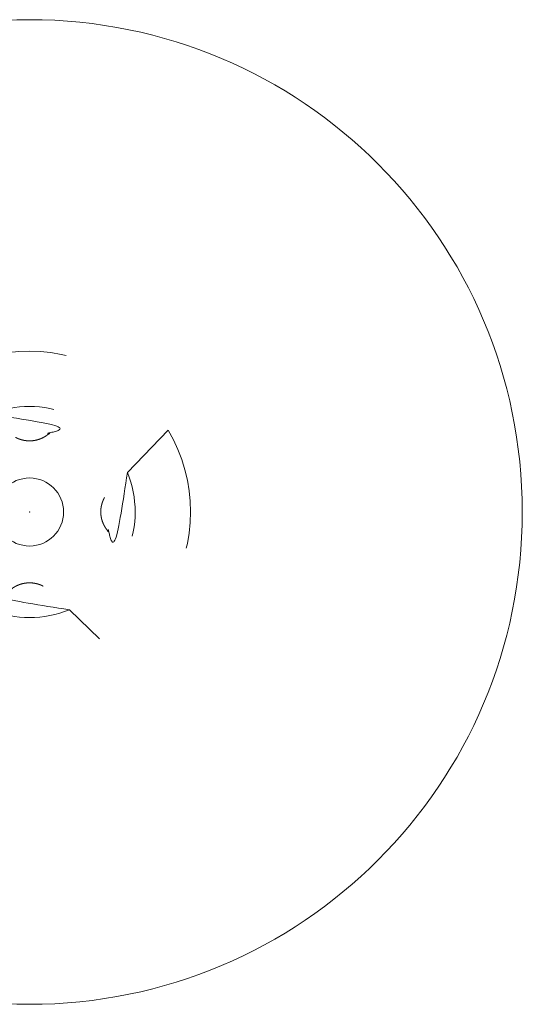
# Model space of a CAD drawing. Header units: metres. Extents: x -0.4 to 2.4, y -0.4 to 0.4.
# Tile 6 of 6: x 1.99 to 2.4, y -0.4 to 0.4. Entities that reach past the tile are written whole.
import ezdxf

# ---------------------------------------------------------------- set-up
doc = ezdxf.new("R2010")
doc.units = ezdxf.units.M
doc.header["$MEASUREMENT"] = 0
doc.linetypes.add('Dash Style-1', pattern=[0.10582, 0.0529, -0.05292])
doc.layers.add('72_VITRA_INSERT', color=7, linetype='Continuous')
for name, color, linetype, lineweight in [('72_VITRA_STANDARD_D2_TB_FOOT_UNDER', 8, 'Dash Style-1', 5), ('72_VITRA_STANDARD_D2_TB_TABLE_TOP', 7, 'Continuous', 5), ('D2SNAP', 1, 'Continuous', 5)]:
    doc.layers.add(name, color=color, linetype=linetype, lineweight=lineweight)

# ---------------------------------------------------------------- blocks, each defined once
blk = doc.blocks.new('72_VITRA_STANDARD_D2_SUPER_FOLD_TABLE_FOOT')
at = {"layer": '72_VITRA_STANDARD_D2_TB_FOOT_UNDER', "flags": 128}
for points in [[(-0.0661444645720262, 0.11191474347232), (-0.0320316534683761, 0.0790389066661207, -0.1949324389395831), (0.0320316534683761, 0.0790389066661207), (0.0661444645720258, 0.1119147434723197, 0.2734205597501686), (-0.0661444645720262, 0.11191474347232)], [(0.1119147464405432, 0.0661444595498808), (0.0790389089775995, 0.0320316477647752, -0.1943800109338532), (0.0791069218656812, -0.03186330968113), (0.1120021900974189, -0.0659962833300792, 0.2730649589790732), (0.1119147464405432, 0.0661444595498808)], [(-0.0275, -2.11e-14, -1), (0.0275, -2.11e-14, -1)], [(-0.0322060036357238, -0.0789680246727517), (-0.0662980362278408, -0.1118238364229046, 0.2741584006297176), (0.0662980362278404, -0.1118238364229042), (0.0322060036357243, -0.0789680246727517, -0.1960780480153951), (-0.0322060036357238, -0.0789680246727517)]]:
    blk.add_lwpolyline(points, format="xyb", close=True, dxfattribs=at)
at = {"layer": '72_VITRA_STANDARD_D2_TB_FOOT_UNDER'}
blk.add_circle((0, -2.11e-14), 0.0275, dxfattribs=at)
for points, weights in [([(-0.0320316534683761, 0.0790389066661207), (-0.0243457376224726, 0.0716316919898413), (-0.0166598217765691, 0.0642244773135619), (-0.0166513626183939, 0.0642163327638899), (-0.0166429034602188, 0.0642081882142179), (-0.0165076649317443, 0.0640781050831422), (-0.016096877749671, 0.0636950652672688), (-0.0155352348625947, 0.0632031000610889), (-0.0149604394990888, 0.0627304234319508), (-0.0143725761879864, 0.062276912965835), (-0.0137717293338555, 0.0618424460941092), (-0.0131819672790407, 0.0614431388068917), (-0.0125808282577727, 0.061060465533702), (-0.0119423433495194, 0.0606811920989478), (-0.0112192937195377, 0.0602814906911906), (-0.0106046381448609, 0.0599714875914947), (-0.0100557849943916, 0.0597080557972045), (-0.0093703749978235, 0.059404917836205), (-0.0088287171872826, 0.0591852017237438), (-0.0082909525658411, 0.0589780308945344), (-0.0075949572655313, 0.0587338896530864), (-0.0068875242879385, 0.0585100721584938), (-0.0061741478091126, 0.058308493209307), (-0.0054548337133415, 0.0581291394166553), (-0.0047295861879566, 0.0579719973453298), (-0.0040070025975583, 0.0578386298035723), (-0.0032381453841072, 0.0577205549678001), (-0.0025763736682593, 0.0576422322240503), (-0.0019027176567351, 0.0575768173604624), (-0.0011059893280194, 0.0575277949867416), (-0.000733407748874, 0.0575164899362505), (-0.0003662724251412, 0.0575053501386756), (-1.065e-12, 0.0575054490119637), (0.0003662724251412, 0.0575053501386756), (0.000733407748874, 0.0575164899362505), (0.0011059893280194, 0.0575277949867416), (0.0019027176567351, 0.0575768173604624), (0.0025763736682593, 0.0576422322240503), (0.0032381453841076, 0.0577205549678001), (0.0040070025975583, 0.0578386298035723), (0.004729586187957, 0.0579719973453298), (0.0054548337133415, 0.0581291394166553), (0.0061741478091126, 0.058308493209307), (0.0068875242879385, 0.0585100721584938), (0.0075949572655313, 0.0587338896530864), (0.0082909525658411, 0.0589780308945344), (0.008828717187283, 0.0591852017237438), (0.0093703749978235, 0.059404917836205), (0.0100557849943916, 0.0597080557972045), (0.0106046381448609, 0.0599714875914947), (0.0112192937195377, 0.0602814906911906), (0.0119423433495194, 0.0606811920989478), (0.0125808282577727, 0.061060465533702), (0.0131819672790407, 0.0614431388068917), (0.0137717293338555, 0.0618424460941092), (0.0143725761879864, 0.062276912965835), (0.0149604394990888, 0.0627304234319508), (0.0155352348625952, 0.0632031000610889), (0.016096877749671, 0.0636950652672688), (0.0165076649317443, 0.0640781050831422), (0.0166429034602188, 0.0642081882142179), (0.0166513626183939, 0.0642163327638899), (0.0166598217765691, 0.0642244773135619), (0.0243457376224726, 0.0716316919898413), (0.0320316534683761, 0.0790389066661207), (0, 0.0920201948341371), (-0.0320316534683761, 0.0790389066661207)], [1, 1, 1, 1, 1, 1, 1, 1, 1, 1, 1, 1, 1, 1, 1, 1, 1, 1, 1, 1, 1, 1, 1, 1, 1, 1, 1, 1, 1, 1, 1, 1, 1, 1, 1, 1, 1, 1, 1, 1, 1, 1, 1, 1, 1, 1, 1, 1, 1, 1, 1, 1, 1, 1, 1, 1, 1, 1, 1, 1, 1, 1, 1, 1, 1, 0.926784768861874, 1]), ([(0.0790389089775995, 0.0320316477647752), (0.0716316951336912, 0.0243457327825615), (0.0642244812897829, 0.0166598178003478), (0.0642160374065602, 0.0166510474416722), (0.0642075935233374, 0.0166422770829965), (0.0640727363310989, 0.0165020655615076), (0.0636758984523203, 0.0160759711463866), (0.0631669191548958, 0.0154928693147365), (0.0626786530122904, 0.0148956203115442), (0.0622109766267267, 0.0142843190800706), (0.0617637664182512, 0.0136590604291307), (0.0613535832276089, 0.0130449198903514), (0.0609612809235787, 0.012418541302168), (0.0605734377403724, 0.011752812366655), (0.060167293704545, 0.0110010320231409), (0.0598402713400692, 0.0103347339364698), (0.0596436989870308, 0.0099100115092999), (0.0593879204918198, 0.0093331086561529), (0.0590999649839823, 0.0086140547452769), (0.0588531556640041, 0.0079436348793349), (0.0586126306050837, 0.0072217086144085), (0.0583931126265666, 0.00648482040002), (0.0581974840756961, 0.0057415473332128), (0.0580257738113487, 0.0049918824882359), (0.0578780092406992, 0.0042358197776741), (0.0577862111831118, 0.0036704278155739), (0.0577239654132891, 0.0032456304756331), (0.0576451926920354, 0.0026197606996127), (0.0575729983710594, 0.0018452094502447), (0.0575198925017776, 0.0009701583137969), (0.0575123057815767, 0.0005888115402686), (0.0575073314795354, 0.0003387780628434), (0.0575060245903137, 0.0001194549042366), (0.0575073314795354, -9.98680628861e-05), (0.0575123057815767, -0.0003499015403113), (0.0575198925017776, -0.0007312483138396), (0.0575729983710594, -0.0016062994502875), (0.0576451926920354, -0.0023808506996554), (0.0577239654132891, -0.0030067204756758), (0.0577862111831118, -0.0034315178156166), (0.0578780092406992, -0.0039969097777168), (0.0580257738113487, -0.0047529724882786), (0.0581974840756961, -0.0055026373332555), (0.0583931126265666, -0.0062459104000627), (0.0586126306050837, -0.0069827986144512), (0.0588531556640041, -0.0077047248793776), (0.0590999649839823, -0.0083751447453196), (0.0593879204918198, -0.0090941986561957), (0.0596436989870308, -0.0096711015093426), (0.0598402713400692, -0.0100958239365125), (0.060167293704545, -0.0107621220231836), (0.0605734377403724, -0.0115139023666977), (0.0609612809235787, -0.0121796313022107), (0.0613535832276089, -0.0128060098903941), (0.0617637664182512, -0.0134201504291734), (0.0622109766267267, -0.0140454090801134), (0.0626786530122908, -0.0146567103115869), (0.0631669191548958, -0.0152539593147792), (0.0636758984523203, -0.0158370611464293), (0.0640727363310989, -0.0162631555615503), (0.0642075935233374, -0.0164033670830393), (0.0642160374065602, -0.0164121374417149), (0.0642244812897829, -0.0164209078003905), (0.0716657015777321, -0.0241421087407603), (0.0791069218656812, -0.03186330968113), (0.0919805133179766, 9.79085143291e-05), (0.0790389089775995, 0.0320316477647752)], [1, 1, 1, 1, 1, 1, 1, 1, 1, 1, 1, 1, 1, 1, 1, 1, 1, 1, 1, 1, 1, 1, 1, 1, 1, 1, 1, 1, 1, 1, 1, 1, 1, 1, 1, 1, 1, 1, 1, 1, 1, 1, 1, 1, 1, 1, 1, 1, 1, 1, 1, 1, 1, 1, 1, 1, 1, 1, 1, 1, 1, 1, 1, 1, 1, 0.9271840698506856, 1]), ([(0.0322060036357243, -0.0789680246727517), (0.0244329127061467, -0.0714767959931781), (0.0166598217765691, -0.0639855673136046), (0.0166513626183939, -0.0639774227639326), (0.0166429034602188, -0.0639692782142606), (0.0165076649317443, -0.0638391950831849), (0.016096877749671, -0.0634561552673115), (0.0155352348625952, -0.0629641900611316), (0.0149604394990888, -0.0624915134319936), (0.0143725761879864, -0.0620380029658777), (0.0137717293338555, -0.0616035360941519), (0.0131819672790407, -0.0612042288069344), (0.0125808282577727, -0.0608215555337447), (0.0119423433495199, -0.0604422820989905), (0.0112192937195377, -0.0600425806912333), (0.0106046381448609, -0.0597325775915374), (0.0100557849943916, -0.0594691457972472), (0.0093703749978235, -0.0591660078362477), (0.008828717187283, -0.0589462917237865), (0.0082909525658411, -0.0587391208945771), (0.0075949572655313, -0.0584949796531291), (0.0068875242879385, -0.0582711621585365), (0.0061741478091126, -0.0580695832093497), (0.0054548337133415, -0.057890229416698), (0.004729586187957, -0.0577330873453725), (0.0040070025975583, -0.057599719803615), (0.0032381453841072, -0.0574816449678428), (0.0025763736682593, -0.057403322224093), (0.0019027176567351, -0.0573379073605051), (0.0011059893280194, -0.0572888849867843), (0.000733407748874, -0.0572775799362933), (0.0003662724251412, -0.0572664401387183), (1.065e-12, -0.0572665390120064), (-0.0003662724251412, -0.0572664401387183), (-0.000733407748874, -0.0572775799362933), (-0.0011059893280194, -0.0572888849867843), (-0.0019027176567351, -0.0573379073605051), (-0.0025763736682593, -0.057403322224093), (-0.0032381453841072, -0.0574816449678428), (-0.0040070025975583, -0.057599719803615), (-0.0047295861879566, -0.0577330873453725), (-0.0054548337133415, -0.057890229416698), (-0.0061741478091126, -0.0580695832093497), (-0.006887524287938, -0.0582711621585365), (-0.0075949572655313, -0.0584949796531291), (-0.0082909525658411, -0.0587391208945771), (-0.008828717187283, -0.0589462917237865), (-0.0093703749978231, -0.0591660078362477), (-0.0100557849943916, -0.0594691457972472), (-0.0106046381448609, -0.0597325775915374), (-0.0112192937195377, -0.0600425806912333), (-0.0119423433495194, -0.0604422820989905), (-0.0125808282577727, -0.0608215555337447), (-0.0131819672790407, -0.0612042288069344), (-0.0137717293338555, -0.0616035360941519), (-0.0143725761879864, -0.0620380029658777), (-0.0149604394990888, -0.0624915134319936), (-0.0155352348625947, -0.0629641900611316), (-0.016096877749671, -0.0634561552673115), (-0.0165076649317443, -0.0638391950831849), (-0.0166429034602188, -0.0639692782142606), (-0.0166513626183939, -0.0639774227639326), (-0.0166598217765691, -0.0639855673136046), (-0.0244329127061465, -0.0714767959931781), (-0.0322060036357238, -0.0789680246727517), (2e-16, -0.0921027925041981), (0.0322060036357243, -0.0789680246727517)], [1, 1, 1, 1, 1, 1, 1, 1, 1, 1, 1, 1, 1, 1, 1, 1, 1, 1, 1, 1, 1, 1, 1, 1, 1, 1, 1, 1, 1, 1, 1, 1, 1, 1, 1, 1, 1, 1, 1, 1, 1, 1, 1, 1, 1, 1, 1, 1, 1, 1, 1, 1, 1, 1, 1, 1, 1, 1, 1, 1, 1, 1, 1, 1, 1, 0.9259536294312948, 1])]:
    blk.add_rational_spline(points, weights, degree=2, knots=[0, 0, 0, 1, 1, 2, 2, 3, 4, 5, 6, 7, 8, 9, 10, 11, 12, 13, 14, 15, 16, 17, 18, 19, 20, 21, 22, 23, 24, 25, 26, 27, 27, 28, 28, 29, 29, 30, 31, 32, 33, 34, 35, 36, 37, 38, 39, 40, 41, 42, 43, 44, 45, 46, 47, 48, 49, 50, 51, 52, 53, 54, 54, 55, 55, 56, 56, 57, 57, 57], dxfattribs=at)
at = {"layer": '72_VITRA_STANDARD_D2_TB_FOOT_UNDER', "linetype": 'Continuous', "lineweight": 5}
blk.add_point((0, 0), dxfattribs=at)
at = {"layer": 'D2SNAP', "linetype": 'Continuous', "lineweight": 5}
blk.add_point((0, 0), dxfattribs=at)
blk = doc.blocks.new('72_VITRA_STANDARD_D2_SUPER_FOLD_TABLE_D796_TABLE_TOP')
at = {"layer": '72_VITRA_STANDARD_D2_TB_TABLE_TOP', "flags": 128}
blk.add_lwpolyline([(-0.3979999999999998, -2e-16, -1), (0.3979999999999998, -2e-16, -1)], format="xyb", close=True, dxfattribs=at)
at = {"layer": 'D2SNAP', "linetype": 'Continuous', "lineweight": 5}
blk.add_point((0, -2e-16), dxfattribs=at)
blk = doc.blocks.new('72vitra_standard2B4F8DB57ADFD4E30B5F8447067C8DE68')
for name in ['72_VITRA_STANDARD_D2_SUPER_FOLD_TABLE_D796_TABLE_TOP', '72_VITRA_STANDARD_D2_SUPER_FOLD_TABLE_FOOT']:
    blk.add_blockref(name, (0, 0))
blk = doc.blocks.new('XCAD035C4675BD3412329CF2F35B43490356A9')
at = {"color": 7}
blk.add_blockref('72vitra_standard2B4F8DB57ADFD4E30B5F8447067C8DE68', (0, 0), dxfattribs=at)

msp = doc.modelspace()

# ---------------------------------------------------------------- block references
at = {"layer": '72_VITRA_INSERT'}
msp.add_blockref('XCAD035C4675BD3412329CF2F35B43490356A9', (2, 0), dxfattribs=at)

doc.saveas('drawing.dxf')
